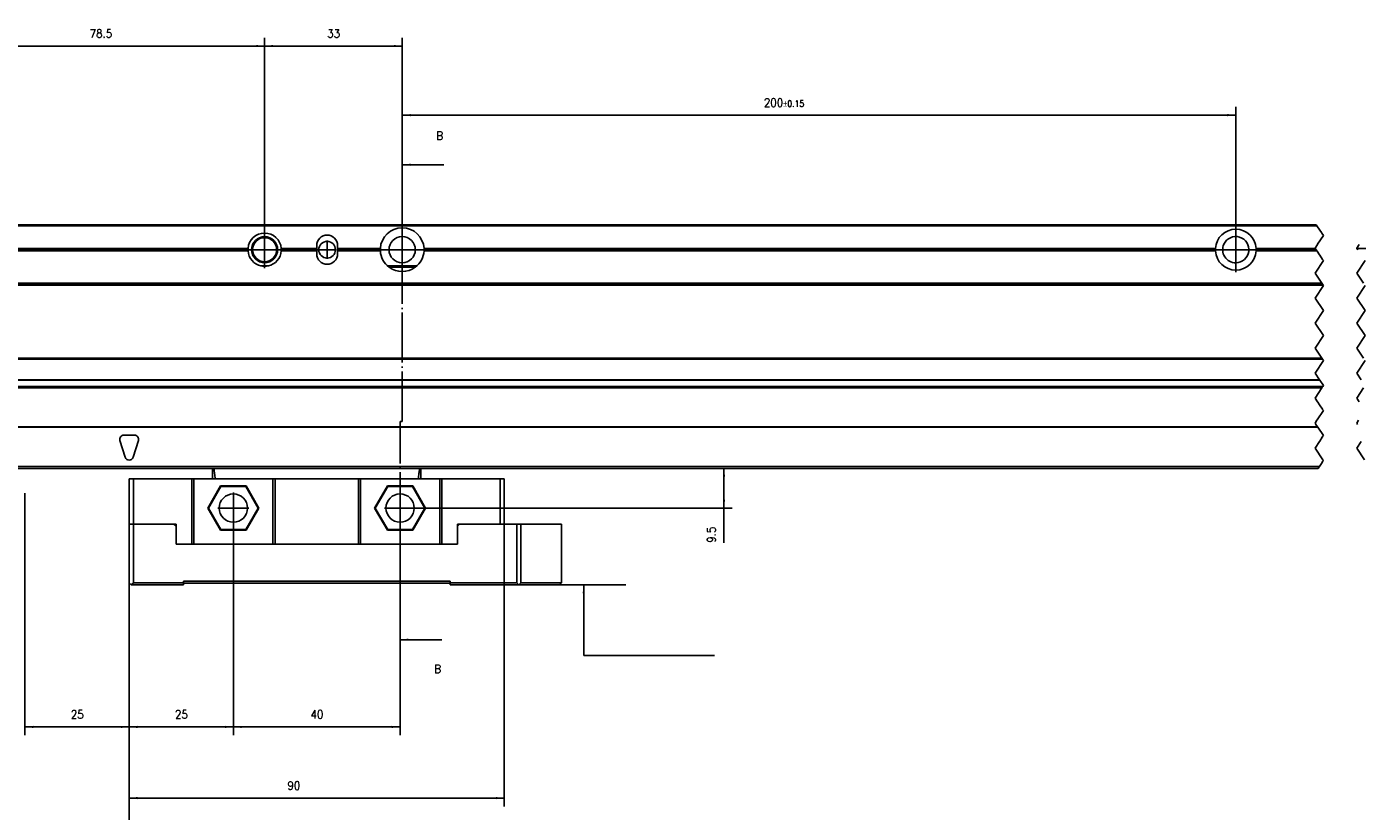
# Model space of a CAD drawing. Header units: inches. Extents: x -235 to 4216, y -109 to 485.
# Tile 7 of 31: x -49 to 271, y 116 to 305. Entities that reach past the tile are written whole.
import ezdxf

# ---------------------------------------------------------------- set-up
doc = ezdxf.new("R2010")
doc.units = ezdxf.units.IN
doc.linetypes.add('DOT_CENTER', pattern=[14, 12, -1, 0, -1])
doc.layers.add('1', color=7, linetype='Continuous')
doc.styles.add('CONVERTER_11', font='txt.shx', dxfattribs={"width": 0.9})
doc.dimstyles.new('ME10_DIM_32', dxfattribs={"dimtxt": 2, "dimasz": 2, "dimexe": 2, "dimexo": 0, "dimgap": 2, "dimtad": 1, "dimdsep": 46, "dimtxsty": 'CONVERTER_11', "dimsah": 1, "dimcen": 0.09, "dimclrd": 2, "dimclre": 2, "dimclrt": 2, "dimadec": 0, "dimazin": 0, "dimtfac": 1, "dimtdec": 4, "dimtix": 1, "dimtmove": 0, "dimatfit": 3, "dimfxl": 1, "dimtolj": 1, "dimtzin": 0, "dimarcsym": 0})
doc.dimstyles.new('ME10_DIM_33', dxfattribs={"dimtxt": 2, "dimasz": 2, "dimexe": 2, "dimexo": 0, "dimgap": 2, "dimtad": 1, "dimdsep": 46, "dimtxsty": 'CONVERTER_11', "dimsah": 1, "dimcen": 0.09, "dimclrd": 2, "dimclre": 2, "dimclrt": 2, "dimadec": 0, "dimazin": 0, "dimtfac": 1, "dimtdec": 4, "dimtix": 1, "dimtmove": 0, "dimatfit": 3, "dimfxl": 1, "dimtolj": 1, "dimtzin": 0, "dimarcsym": 0})
doc.dimstyles.new('ME10_DIM_34', dxfattribs={"dimtxt": 2, "dimasz": 2, "dimexe": 2, "dimexo": 0, "dimgap": 2, "dimtad": 1, "dimdsep": 46, "dimtxsty": 'CONVERTER_11', "dimsah": 1, "dimcen": 0.09, "dimclrd": 2, "dimclre": 2, "dimclrt": 2, "dimadec": 0, "dimazin": 0, "dimtfac": 1, "dimtdec": 4, "dimtix": 1, "dimtmove": 0, "dimatfit": 3, "dimfxl": 1, "dimtolj": 1, "dimtzin": 0, "dimarcsym": 0})
doc.dimstyles.new('ME10_DIM_35', dxfattribs={"dimtxt": 2, "dimasz": 2, "dimexe": 2, "dimexo": 0, "dimgap": 2, "dimtad": 1, "dimdsep": 46, "dimtxsty": 'CONVERTER_11', "dimsah": 1, "dimcen": 0.09, "dimclrd": 2, "dimclre": 2, "dimclrt": 2, "dimadec": 0, "dimazin": 0, "dimtfac": 1, "dimtdec": 4, "dimtix": 1, "dimtmove": 0, "dimatfit": 3, "dimfxl": 1, "dimtolj": 1, "dimtzin": 0, "dimarcsym": 0})
doc.dimstyles.new('ME10_DIM_36', dxfattribs={"dimtxt": 2, "dimasz": 2, "dimexe": 2, "dimexo": 0, "dimgap": 2, "dimtad": 1, "dimdsep": 46, "dimtxsty": 'CONVERTER_11', "dimsah": 1, "dimcen": 0.09, "dimclrd": 2, "dimclre": 2, "dimclrt": 2, "dimadec": 0, "dimazin": 0, "dimtfac": 1, "dimtdec": 4, "dimtix": 1, "dimtmove": 0, "dimatfit": 3, "dimfxl": 1, "dimtolj": 1, "dimtzin": 0, "dimarcsym": 0})
doc.dimstyles.new('ME10_DIM_43', dxfattribs={"dimtxt": 2, "dimasz": 2, "dimexe": 2, "dimexo": 0, "dimgap": 2, "dimtad": 1, "dimdsep": 46, "dimtxsty": 'CONVERTER_11', "dimsah": 1, "dimcen": 0.09, "dimclrd": 2, "dimclre": 2, "dimclrt": 2, "dimadec": 0, "dimazin": 0, "dimtol": 1, "dimtp": 0.15, "dimtm": 0.15, "dimtfac": 0.75, "dimtix": 1, "dimtmove": 0, "dimatfit": 3, "dimfxl": 1, "dimtolj": 1, "dimtzin": 0, "dimarcsym": 0})
doc.dimstyles.new('ME10_DIM_44', dxfattribs={"dimtxt": 2, "dimasz": 2, "dimexe": 2, "dimexo": 0, "dimgap": 2, "dimtad": 1, "dimdsep": 46, "dimtxsty": 'CONVERTER_11', "dimsah": 1, "dimcen": 0.09, "dimclrd": 2, "dimclre": 2, "dimclrt": 2, "dimadec": 0, "dimazin": 0, "dimtfac": 1, "dimtdec": 4, "dimtix": 1, "dimtmove": 0, "dimatfit": 3, "dimfxl": 1, "dimtolj": 1, "dimtzin": 0, "dimarcsym": 0})
doc.dimstyles.new('ME10_DIM_45', dxfattribs={"dimtxt": 2, "dimasz": 2, "dimexe": 2, "dimexo": 0, "dimgap": 2, "dimtad": 1, "dimdsep": 46, "dimtxsty": 'CONVERTER_11', "dimsah": 1, "dimcen": 0.09, "dimclrd": 2, "dimclre": 2, "dimclrt": 2, "dimadec": 0, "dimazin": 0, "dimtfac": 1, "dimtdec": 4, "dimtix": 1, "dimtmove": 0, "dimatfit": 3, "dimfxl": 1, "dimtolj": 1, "dimtzin": 0, "dimarcsym": 0})
doc.dimstyles.get("Standard").update_dxf_attribs({"dimtxt": 0.18, "dimasz": 0.18, "dimexe": 0.18, "dimexo": 0.0625, "dimgap": 0.09, "dimtad": 0, "dimtih": 1, "dimtoh": 1, "dimdec": 4, "dimzin": 0, "dimdsep": 46, "dimtxsty": 'Standard', "dimcen": 0.09, "dimadec": 0, "dimazin": 0, "dimtfac": 1, "dimtdec": 4, "dimtofl": 0, "dimtmove": 0, "dimatfit": 3, "dimfxl": 1, "dimtolj": 1, "dimtzin": 0, "dimarcsym": 0})

# ---------------------------------------------------------------- blocks, each defined once
blk = doc.blocks.new('L-30_CABEZA__9', base_point=(-24.07, 170.77))
at = {"color": 7, "linetype": 'Continuous'}
for p, q in [((-4.07, 196.22), (-4.07, 198.73)), ((-3.75, 198.73), (-3.79, 198.73)), ((-3.75, 198.73), (45.6, 198.73)), ((45.65, 198.73), (45.6, 198.73)), ((45.93, 196.22), (45.93, 198.73)), ((-24.07, 196.22), (-24.07, 185.37)), ((-23.07, 196.22), (-24.07, 196.22)), ((-23.07, 185.37), (-23.07, 196.22)), ((-23.07, 196.22), (-9.07, 196.22)), ((-9.07, 180.57), (-9.07, 196.22)), ((-8.57, 196.22), (-9.07, 196.22)), ((-8.57, 196.22), (-8.57, 180.57)), ((-4.07, 196.22), (-8.57, 196.22)), ((-3.43, 196.22), (-4.07, 196.22)), ((10.43, 196.22), (-3.43, 196.22)), ((10.43, 180.57), (10.43, 196.22)), ((10.93, 196.22), (10.43, 196.22)), ((10.93, 196.22), (10.93, 180.57)), ((10.93, 196.22), (30.93, 196.22)), ((30.93, 196.22), (30.93, 180.57)), ((30.93, 196.22), (31.43, 196.22)), ((31.43, 180.57), (31.43, 196.22)), ((45.28, 196.22), (31.43, 196.22)), ((45.93, 196.22), (45.28, 196.22)), ((50.43, 196.22), (45.93, 196.22)), ((50.43, 196.22), (50.43, 180.57)), ((50.93, 196.22), (50.43, 196.22)), ((50.93, 180.57), (50.93, 196.22)), ((50.93, 196.22), (64.93, 196.22)), ((64.93, 185.37), (64.93, 196.22)), ((64.93, 196.22), (65.93, 196.22)), ((65.93, 196.22), (65.93, 185.37)), ((-2.13, 194.53), (-5.2, 189.22)), ((-2.05, 194.37), (-5.02, 189.22)), ((-2.05, 194.37), (-2.13, 194.53)), ((3.99, 194.53), (-2.13, 194.53)), ((3.9, 194.37), (-2.05, 194.37)), ((3.9, 194.37), (3.99, 194.53)), ((6.87, 189.22), (3.9, 194.37)), ((7.05, 189.22), (3.99, 194.53)), ((37.87, 194.53), (34.8, 189.22)), ((37.95, 194.37), (34.98, 189.22)), ((37.95, 194.37), (37.87, 194.53)), ((43.99, 194.53), (37.87, 194.53)), ((43.9, 194.37), (37.95, 194.37)), ((43.9, 194.37), (43.99, 194.53)), ((46.87, 189.22), (43.9, 194.37)), ((47.05, 189.22), (43.99, 194.53)), ((-2.13, 183.92), (-5.2, 189.22)), ((-5.02, 189.22), (-5.2, 189.22)), ((-2.05, 184.07), (-5.02, 189.22)), ((6.87, 189.22), (3.9, 184.07)), ((7.05, 189.22), (3.99, 183.92)), ((6.87, 189.22), (7.05, 189.22)), ((34.8, 189.22), (37.87, 183.92)), ((34.98, 189.22), (34.8, 189.22)), ((34.98, 189.22), (37.95, 184.07)), ((43.9, 184.07), (46.87, 189.22)), ((43.99, 183.92), (47.05, 189.22)), ((46.87, 189.22), (47.05, 189.22)), ((-24.07, 171.27), (-24.07, 185.37)), ((-24.07, 185.37), (-23.07, 185.37)), ((-23.07, 185.37), (-23.07, 171.27)), ((-23.07, 185.37), (-13.32, 185.37)), ((-12.82, 185.37), (-13.32, 185.37)), ((-12.82, 184.87), (-13.32, 185.37)), ((-12.82, 184.87), (-12.82, 185.37)), ((55.18, 185.37), (54.68, 184.87)), ((54.68, 185.37), (54.68, 184.87)), ((55.18, 185.37), (54.68, 185.37)), ((64.93, 185.37), (55.18, 185.37)), ((65.93, 185.37), (64.93, 185.37)), ((68.93, 185.37), (65.93, 185.37)), ((68.93, 185.37), (69.93, 185.37)), ((68.93, 171.27), (68.93, 185.37)), ((79.67, 185.37), (69.93, 185.37)), ((69.93, 171.27), (69.93, 185.37)), ((79.67, 171.27), (79.67, 185.37)), ((-12.82, 180.57), (-12.82, 184.87)), ((-2.13, 183.92), (-2.05, 184.07)), ((3.99, 183.92), (-2.13, 183.92)), ((3.9, 184.07), (-2.05, 184.07)), ((3.99, 183.92), (3.9, 184.07)), ((37.95, 184.07), (37.87, 183.92)), ((37.87, 183.92), (43.99, 183.92)), ((37.95, 184.07), (43.9, 184.07)), ((43.9, 184.07), (43.99, 183.92)), ((54.68, 184.87), (54.68, 180.57)), ((-12.82, 180.57), (-9.07, 180.57)), ((-9.07, 180.57), (-8.57, 180.57)), ((10.43, 180.57), (-8.57, 180.57)), ((10.43, 180.57), (10.93, 180.57)), ((10.93, 180.57), (30.93, 180.57)), ((30.93, 180.57), (31.43, 180.57)), ((50.43, 180.57), (31.43, 180.57)), ((50.43, 180.57), (50.93, 180.57)), ((50.93, 180.57), (54.68, 180.57)), ((-24.07, 171.27), (-23.57, 170.77)), ((-23.57, 170.77), (-23.07, 171.27)), ((-11.07, 170.77), (-23.57, 170.77)), ((-23.07, 171.27), (-11.07, 171.27)), ((-11.07, 171.27), (-11.07, 171.67)), ((-11.07, 171.67), (52.93, 171.67)), ((-11.07, 171.17), (-11.07, 171.27)), ((-11.07, 170.77), (-11.07, 171.17)), ((52.93, 171.17), (-11.07, 171.17)), ((52.93, 171.67), (52.93, 171.27)), ((52.93, 171.27), (52.93, 171.17)), ((52.93, 171.27), (68.93, 171.27)), ((52.93, 171.17), (52.93, 170.77)), ((52.93, 170.77), (69.43, 170.77)), ((68.93, 171.27), (69.43, 170.77)), ((69.93, 171.27), (69.43, 170.77)), ((69.43, 170.77), (79.17, 170.77)), ((69.93, 171.27), (79.67, 171.27)), ((79.67, 171.27), (79.17, 170.77))]:
    blk.add_line(p, q, dxfattribs=at)
for centre in [(0.93, 189.22), (40.93, 189.22)]:
    blk.add_circle(centre, 3.4, dxfattribs=at)
for points, knots in [([(-3.79, 198.73), (-3.83, 198.72), (-3.89, 198.71), (-3.97, 198.7), (-4.04, 198.7), (-4.06, 198.72), (-4.07, 198.73)], [0, 0, 0, 0, 0.1022068, 0.1918089, 0.2524586, 0.2886181, 0.2886181, 0.2886181, 0.2886181]), ([(-3.43, 196.22), (-3.45, 196.43), (-3.51, 196.85), (-3.59, 197.48), (-3.67, 198.1), (-3.72, 198.52), (-3.75, 198.73)], [0, 0, 0, 0, 0.63275, 1.265494, 1.898236, 2.530923, 2.530923, 2.530923, 2.530923]), ([(45.28, 196.22), (45.31, 196.43), (45.36, 196.85), (45.44, 197.48), (45.52, 198.1), (45.58, 198.52), (45.6, 198.73)], [0, 0, 0, 0, 0.63275, 1.265494, 1.898236, 2.530923, 2.530923, 2.530923, 2.530923]), ([(45.93, 198.73), (45.92, 198.72), (45.89, 198.7), (45.83, 198.7), (45.74, 198.71), (45.68, 198.72), (45.65, 198.73)], [0, 0, 0, 0, 0.0306369, 0.0934476, 0.1830497, 0.2852565, 0.2852565, 0.2852565, 0.2852565])]:
    blk.add_open_spline(points, degree=3, knots=knots, dxfattribs=at)
at = {"layer": '1', "color": 2, "linetype": 'DOT_CENTER'}
for p, q in [((0.93, 192.96), (0.93, 185.48)), ((40.93, 192.96), (40.93, 185.48)), ((4.67, 189.22), (-2.81, 189.22)), ((44.67, 189.22), (37.19, 189.22))]:
    blk.add_line(p, q, dxfattribs=at)
blk = doc.blocks.new('L-30_PERFIL__10', base_point=(-104.13, 192.82))
at = {"color": 7, "linetype": 'Continuous'}
for p, q in [((-70.07, 257.22), (260.69, 257.22)), ((-70.07, 256.97), (260.86, 256.97)), ((-70.07, 251.22), (4.43, 251.22)), ((-70.07, 250.92), (4.44, 250.92)), ((-7.87, 251.52), (-52.87, 251.52)), ((-5.17, 251.52), (-7.87, 251.52)), ((4.44, 251.52), (-5.17, 251.52)), ((20.93, 251.52), (12.42, 251.52)), ((12.42, 250.92), (20.93, 250.92)), ((12.43, 251.22), (20.93, 251.22)), ((20.93, 251.52), (20.93, 252.22)), ((20.93, 251.22), (20.93, 251.52)), ((20.93, 250.92), (20.93, 251.22)), ((20.93, 250.22), (20.93, 250.92)), ((25.93, 252.22), (25.93, 251.52)), ((36.19, 251.52), (25.93, 251.52)), ((25.93, 251.52), (25.93, 251.22)), ((36.18, 251.22), (25.93, 251.22)), ((25.93, 251.22), (25.93, 250.92)), ((25.93, 250.92), (25.93, 250.22)), ((25.93, 250.92), (36.19, 250.92)), ((236.54, 251.52), (46.67, 251.52)), ((46.67, 250.92), (236.54, 250.92)), ((46.68, 251.22), (236.53, 251.22)), ((246.32, 251.52), (260.49, 251.52)), ((260.89, 250.92), (246.32, 250.92)), ((246.33, 251.22), (260.69, 251.22)), ((270.49, 251.52), (301.54, 251.52)), ((9.32, 247.32), (7.54, 247.32)), ((44.94, 247.32), (37.91, 247.32)), ((44.58, 247.02), (38.28, 247.02)), ((262.03, 243.22), (-70.07, 243.22)), ((262.19, 242.97), (-70.07, 242.97)), ((-70.07, 242.72), (262.36, 242.72)), ((-70.07, 225.22), (262.03, 225.22)), ((-70.07, 224.97), (262.19, 224.97)), ((261.5, 220.02), (-70.07, 220.02)), ((-70.07, 219.93), (261.56, 219.93)), ((262.27, 218.38), (-70.07, 218.38)), ((-70.07, 218.22), (262.16, 218.22)), ((262.08, 218.1), (-70.07, 218.1)), ((261.02, 208.72), (-70.07, 208.72)), ((-70.07, 208.63), (261.09, 208.63)), ((-26.28, 205.42), (-25.03, 201.42)), ((-25.32, 206.72), (-22.82, 206.72)), ((-23.12, 201.42), (-21.87, 205.42)), ((261.49, 199.22), (-70.07, 199.22)), ((-69.67, 198.72), (-4.07, 198.73)), ((-4.07, 198.73), (-3.79, 198.73)), ((-3.75, 198.73), (-3.79, 198.73)), ((-3.75, 198.73), (45.6, 198.73)), ((45.65, 198.73), (45.6, 198.73)), ((45.65, 198.73), (45.93, 198.73)), ((45.93, 198.73), (261.16, 198.72))]:
    blk.add_line(p, q, dxfattribs=at)
at = {"color": 12, "linetype": 'Continuous'}
for p, q in [((260.86, 256.97), (260.69, 257.22)), ((260.86, 256.97), (261.03, 256.72)), ((261.03, 256.72), (261.96, 255.31)), ((260.99, 252.47), (260.43, 251.62)), ((260.99, 252.47), (261.05, 252.55)), ((261.73, 253.57), (261.05, 252.55)), ((262.43, 254.62), (261.73, 253.57)), ((262.07, 255.15), (261.96, 255.31)), ((262.07, 255.15), (262.43, 254.62)), ((270.43, 251.62), (270.99, 252.47)), ((260.43, 251.62), (260.49, 251.52)), ((260.49, 251.52), (260.69, 251.22)), ((260.69, 251.22), (260.89, 250.92)), ((260.89, 250.92), (260.93, 250.87)), ((260.93, 250.87), (261.53, 249.97)), ((261.53, 249.97), (261.59, 249.88)), ((261.59, 249.88), (262.26, 248.87)), ((270.49, 251.52), (270.43, 251.62)), ((270.69, 251.22), (270.49, 251.52)), ((262.43, 248.62), (260.43, 245.62)), ((262.26, 248.87), (262.43, 248.62)), ((270.43, 245.62), (272.43, 248.62)), ((260.43, 245.62), (262.03, 243.22)), ((262.19, 242.97), (262.03, 243.22)), ((262.19, 242.97), (262.36, 242.72)), ((262.36, 242.72), (262.43, 242.62)), ((272.03, 243.22), (270.43, 245.62)), ((262.43, 242.62), (260.43, 239.62)), ((260.43, 239.62), (262.43, 236.62)), ((270.43, 239.62), (272.43, 242.62)), ((272.43, 236.62), (270.43, 239.62)), ((262.43, 236.62), (260.43, 233.62)), ((270.43, 233.62), (272.43, 236.62)), ((260.43, 233.62), (262.43, 230.62)), ((272.43, 230.62), (270.43, 233.62)), ((262.43, 230.62), (260.43, 227.62)), ((270.43, 227.62), (272.43, 230.62)), ((260.43, 227.62), (262.03, 225.22)), ((272.03, 225.22), (270.43, 227.62)), ((262.43, 224.62), (260.43, 221.62)), ((262.19, 224.97), (262.03, 225.22)), ((262.19, 224.97), (262.43, 224.62)), ((270.43, 221.62), (272.43, 224.62)), ((260.43, 221.62), (261.5, 220.02)), ((271.5, 220.02), (270.43, 221.62)), ((262.08, 218.1), (260.43, 215.62)), ((261.56, 219.93), (261.5, 220.02)), ((261.56, 219.93), (262.43, 218.62)), ((262.16, 218.22), (262.08, 218.1)), ((262.16, 218.22), (262.18, 218.25)), ((262.18, 218.25), (262.27, 218.38)), ((262.43, 218.62), (262.27, 218.38)), ((270.43, 215.62), (272.08, 218.1)), ((260.43, 215.62), (261.03, 214.71)), ((261.07, 214.66), (261.03, 214.71)), ((261.1, 214.62), (261.07, 214.66)), ((261.1, 214.62), (261.53, 213.97)), ((261.53, 213.97), (262.21, 212.95)), ((271.03, 214.71), (270.43, 215.62)), ((262.43, 212.62), (260.92, 210.37)), ((262.21, 212.95), (262.26, 212.87)), ((262.26, 212.87), (262.43, 212.62)), ((260.87, 210.28), (260.43, 209.62)), ((260.43, 209.62), (260.66, 209.27)), ((260.66, 209.27), (261.02, 208.72)), ((260.92, 210.37), (260.87, 210.28)), ((261.02, 208.72), (261.09, 208.63)), ((261.09, 208.63), (262.43, 206.62)), ((270.43, 209.62), (270.87, 210.28)), ((270.66, 209.27), (270.43, 209.62)), ((261.47, 205.19), (260.43, 203.62)), ((261.55, 205.3), (261.47, 205.19)), ((262.16, 206.22), (261.55, 205.3)), ((262.33, 206.47), (262.16, 206.22)), ((262.43, 206.62), (262.33, 206.47)), ((270.43, 203.62), (271.47, 205.19)), ((260.43, 203.62), (262.29, 200.82)), ((272.29, 200.82), (270.43, 203.62)), ((261.16, 198.72), (261.41, 199.1)), ((261.41, 199.1), (261.49, 199.22)), ((261.79, 199.67), (261.49, 199.22)), ((261.96, 199.92), (261.79, 199.67)), ((262.31, 200.45), (261.96, 199.92)), ((262.29, 200.82), (262.43, 200.62)), ((262.43, 200.62), (262.31, 200.45))]:
    blk.add_line(p, q, dxfattribs=at)
at = {"color": 7, "linetype": 'Continuous'}
for centre, radius in [((8.43, 251.22), 3.12), ((8.43, 251.22), 2.88), ((23.43, 251.22), 2), ((41.43, 251.22), 3.15)]:
    blk.add_circle(centre, radius, dxfattribs=at)
for centre, radius, start, end in [((41.43, 251.22), 5.25, 3.2758, 176.7242), ((241.43, 251.22), 4.9, 3.5101, 176.4899), ((8.43, 251.22), 4, 4.3012, 175.6988), ((23.43, 252.22), 2.5, 0, 180), ((241.43, 251.22), 3.15, 154.9312, 270), ((241.43, 251.22), 3.15, 270, 154.9312), ((8.43, 251.22), 4, 175.6988, 180), ((8.43, 251.22), 4, 180, 184.3012), ((8.43, 251.22), 4, 184.3012, 257.1614), ((8.43, 251.22), 4, 282.8386, 355.6988), ((8.43, 251.22), 4, 0, 4.3012), ((8.43, 251.22), 4, 355.6988, 0), ((23.43, 250.22), 2.5, 180, 0), ((41.43, 251.22), 5.25, 176.7242, 180), ((41.43, 251.22), 5.25, 180, 183.2758), ((41.43, 251.22), 5.25, 183.2758, 233.1301), ((41.43, 251.22), 5.25, 306.8699, 356.7242), ((41.43, 251.22), 5.25, 0, 3.2758), ((41.43, 251.22), 5.25, 356.7242, 0), ((241.43, 251.22), 4.9, 176.4899, 180), ((241.43, 251.22), 4.9, 180, 183.5101), ((241.43, 251.22), 4.9, 183.5101, 356.4899), ((241.43, 251.22), 4.9, 0, 3.5101), ((241.43, 251.22), 4.9, 356.4899, 0), ((8.43, 251.22), 4, 257.1614, 282.8386), ((41.43, 251.22), 5.25, 233.1301, 306.8699), ((-25.32, 205.72), 1, 90, 197.354), ((-22.82, 205.72), 1, 342.646, 90), ((-24.07, 201.72), 1, 197.354, 342.646)]:
    blk.add_arc(centre, radius, start, end, dxfattribs=at)
at = {"layer": '1', "color": 2, "linetype": 'DOT_CENTER'}
for p, q in [((8.43, 255.62), (8.43, 246.82)), ((8.43, 255.62), (8.43, 246.82)), ((41.43, 257), (41.43, 245.45)), ((241.43, 256.61), (241.43, 245.83)), ((23.43, 253.42), (23.43, 249.02)), ((12.83, 251.22), (4.03, 251.22)), ((12.83, 251.22), (4.03, 251.22)), ((25.63, 251.22), (21.23, 251.22)), ((47.2, 251.22), (35.65, 251.22)), ((246.82, 251.22), (236.04, 251.22))]:
    blk.add_line(p, q, dxfattribs=at)
blk = doc.blocks.new('L-30__11', base_point=(-104.13, 170.77))
for name, p in [('L-30_PERFIL__10', (-104.13, 192.82)), ('L-30_CABEZA__9', (-24.07, 170.77))]:
    blk.add_blockref(name, p)
blk = doc.blocks.new('*D78')
at = {"layer": '1', "color": 2, "linetype": 'Continuous'}
for p, q in [((-69.67, 198.72), (120.63, 198.72)), ((118.63, 189.22), (118.63, 198.72)), ((40.93, 189.22), (120.63, 189.22)), ((118.63, 180.9), (118.63, 189.22))]:
    blk.add_line(p, q, dxfattribs=at)
at = {"layer": '1', "color": 2}
for points in [[(118.9, 196.72), (118.37, 196.72), (118.63, 198.72)], [(118.37, 191.22), (118.9, 191.22), (118.63, 189.22)]]:
    blk.add_solid(points, dxfattribs=at)
at = {"layer": '1', "color": 2, "insert": (116.63, 180.9), "char_height": 2, "attachment_point": 7, "rotation": 90, "line_spacing_factor": 0.60024, "style": 'CONVERTER_11'}
blk.add_mtext('9.5', dxfattribs=at)
blk = doc.blocks.new('*D79')
at = {"layer": '1', "color": 2, "linetype": 'Continuous'}
for p, q in [((0.93, 189.22), (0.93, 134.71)), ((40.93, 189.22), (40.93, 134.71)), ((0.93, 136.71), (40.93, 136.71))]:
    blk.add_line(p, q, dxfattribs=at)
at = {"layer": '1', "color": 2}
for points in [[(2.93, 136.97), (2.93, 136.44), (0.93, 136.71)], [(38.93, 136.44), (38.93, 136.97), (40.93, 136.71)]]:
    blk.add_solid(points, dxfattribs=at)
at = {"layer": '1', "color": 2, "insert": (19.43, 138.71), "char_height": 2, "attachment_point": 7, "rotation": 0.0001, "line_spacing_factor": 0.60024, "style": 'CONVERTER_11'}
blk.add_mtext('40', dxfattribs=at)
blk = doc.blocks.new('*D80')
at = {"layer": '1', "color": 2, "linetype": 'Continuous'}
for p, q in [((0.93, 189.22), (0.93, 134.71)), ((-24.07, 185.37), (-24.07, 134.71)), ((-24.07, 136.71), (0.93, 136.71))]:
    blk.add_line(p, q, dxfattribs=at)
at = {"layer": '1', "color": 2}
for points in [[(-22.07, 136.97), (-22.07, 136.44), (-24.07, 136.71)], [(-1.07, 136.44), (-1.07, 136.97), (0.93, 136.71)]]:
    blk.add_solid(points, dxfattribs=at)
at = {"layer": '1', "color": 2, "insert": (-13.07, 138.71), "char_height": 2, "attachment_point": 7, "rotation": 0.0001, "line_spacing_factor": 0.60024, "style": 'CONVERTER_11'}
blk.add_mtext('25', dxfattribs=at)
blk = doc.blocks.new('*D81')
at = {"layer": '1', "color": 2, "linetype": 'Continuous'}
for p, q in [((65.93, 185.37), (65.93, 117.63)), ((-24.07, 171.27), (-24.07, 117.63)), ((-24.07, 119.63), (65.93, 119.63))]:
    blk.add_line(p, q, dxfattribs=at)
at = {"layer": '1', "color": 2}
for points in [[(-22.07, 119.89), (-22.07, 119.36), (-24.07, 119.63)], [(63.93, 119.36), (63.93, 119.89), (65.93, 119.63)]]:
    blk.add_solid(points, dxfattribs=at)
at = {"layer": '1', "color": 2, "insert": (13.89, 121.63), "char_height": 2, "attachment_point": 7, "rotation": 0.0001, "line_spacing_factor": 0.60024, "style": 'CONVERTER_11'}
blk.add_mtext('90', dxfattribs=at)
blk = doc.blocks.new('*D82')
at = {"layer": '1', "color": 2, "linetype": 'Continuous'}
for p, q in [((-49.07, 192.82), (-49.07, 134.71)), ((-24.07, 171.27), (-24.07, 134.71)), ((-49.07, 136.71), (-24.07, 136.71))]:
    blk.add_line(p, q, dxfattribs=at)
at = {"layer": '1', "color": 2}
for points in [[(-47.07, 136.97), (-47.07, 136.44), (-49.07, 136.71)], [(-26.07, 136.44), (-26.07, 136.97), (-24.07, 136.71)]]:
    blk.add_solid(points, dxfattribs=at)
at = {"layer": '1', "color": 2, "insert": (-38.07, 138.71), "char_height": 2, "attachment_point": 7, "rotation": 0.0001, "line_spacing_factor": 0.60024, "style": 'CONVERTER_11'}
blk.add_mtext('25', dxfattribs=at)
blk = doc.blocks.new('*D89')
at = {"layer": '1', "color": 2, "linetype": 'Continuous'}
for p, q in [((41.43, 251.22), (41.43, 285.51)), ((241.43, 251.22), (241.43, 285.51)), ((41.43, 283.51), (241.43, 283.51))]:
    blk.add_line(p, q, dxfattribs=at)
at = {"layer": '1', "color": 2}
for points in [[(43.43, 283.78), (43.43, 283.25), (41.43, 283.51)], [(239.43, 283.25), (239.43, 283.78), (241.43, 283.51)]]:
    blk.add_solid(points, dxfattribs=at)
at = {"layer": '1', "color": 2, "insert": (128.21, 285.51), "char_height": 2, "attachment_point": 7, "rotation": 0.0001, "line_spacing_factor": 0.60024, "style": 'CONVERTER_11'}
blk.add_mtext('\\C2;200\\C2;\\H1.5;{\\Fgdt;`}0.15', dxfattribs=at)
blk = doc.blocks.new('*D90')
at = {"layer": '1', "color": 2, "linetype": 'Continuous'}
for p, q in [((-70.07, 256.22), (-70.07, 302.1)), ((8.43, 251.22), (8.43, 302.1)), ((8.43, 300.1), (-70.07, 300.1))]:
    blk.add_line(p, q, dxfattribs=at)
at = {"layer": '1', "color": 2}
for points in [[(-68.07, 300.36), (-68.07, 299.83), (-70.07, 300.1)], [(6.43, 299.83), (6.43, 300.36), (8.43, 300.1)]]:
    blk.add_solid(points, dxfattribs=at)
at = {"layer": '1', "color": 2, "insert": (-33.55, 302.1), "char_height": 2, "attachment_point": 7, "rotation": 0.0001, "line_spacing_factor": 0.60024, "style": 'CONVERTER_11'}
blk.add_mtext('78.5', dxfattribs=at)
blk = doc.blocks.new('*D91')
at = {"layer": '1', "color": 2, "linetype": 'Continuous'}
for p, q in [((8.43, 251.22), (8.43, 302.1)), ((41.43, 251.22), (41.43, 302.1)), ((41.43, 300.1), (8.43, 300.1))]:
    blk.add_line(p, q, dxfattribs=at)
at = {"layer": '1', "color": 2}
for points in [[(10.43, 300.36), (10.43, 299.83), (8.43, 300.1)], [(39.43, 299.83), (39.43, 300.36), (41.43, 300.1)]]:
    blk.add_solid(points, dxfattribs=at)
at = {"layer": '1', "color": 2, "insert": (23.43, 302.1), "char_height": 2, "attachment_point": 7, "rotation": 0.0001, "line_spacing_factor": 0.60024, "style": 'CONVERTER_11'}
blk.add_mtext('33', dxfattribs=at)
blk = doc.blocks.new('B-B__7', base_point=(40.93, 149.64))
at = {"layer": '1', "color": 2, "linetype": 'DOT_CENTER'}
for p, q in [((41.43, 210.02), (41.43, 271.6)), ((40.93, 210.02), (41.43, 210.02)), ((40.93, 157.64), (40.93, 210.02))]:
    blk.add_line(p, q, dxfattribs=at)
at = {"layer": '1', "color": 7}
for points in [[(43.43, 271.87), (43.43, 271.34), (41.43, 271.6)], [(42.93, 157.9), (42.93, 157.38), (40.93, 157.64)]]:
    blk.add_solid(points, dxfattribs=at)
at = {"layer": '1', "color": 2, "char_height": 2, "attachment_point": 5, "line_spacing_factor": 1.20048, "style": 'CONVERTER_11'}
for insert in [(50.43, 278.6), (49.93, 150.64)]:
    blk.add_mtext('B', dxfattribs=dict(at, insert=insert))
at = {"layer": '1', "color": 7, "linetype": 'Continuous', "has_arrowhead": 0}
for points in [[(41.43, 276.6), (41.43, 271.6)], [(41.43, 271.6), (51.43, 271.6)], [(41.43, 271.6), (41.43, 266.6)], [(41.43, 210.02), (41.43, 215.02)], [(40.93, 210.02), (40.93, 205.02)], [(40.93, 210.02), (41.43, 210.02)], [(41.43, 210.02), (40.93, 210.02)], [(40.93, 157.64), (40.93, 162.64)], [(40.93, 157.64), (50.93, 157.64)], [(40.93, 152.64), (40.93, 157.64)]]:
    blk.add_leader(points, dimstyle='Standard', dxfattribs=at)
blk = doc.blocks.new('A', base_point=(270.5, 214.12))
at = {"layer": '1', "color": 7, "linetype": 'Continuous'}
for p, q in [((-24.075, 171.4), (-24.075, 44.4)), ((72.766, 170.772), (95.052, 170.772))]:
    blk.add_line(p, q, dxfattribs=at)
at = {"layer": '1', "color": 2}
blk.add_solid([(85.245, 168.772), (84.719, 168.772), (84.982, 170.772)], dxfattribs=at)
blk.add_blockref('L-30__11', (-104.134, 170.772))
at = {"layer": '1'}
blk.add_blockref('B-B__7', (40.927, 149.64), dxfattribs=at)
for base, p1, p2, dimstyle, picture, middle in [((8.427, 300.098), (-70.073, 256.218), (8.427, 251.22), 'ME10_DIM_44', '*D90', (-30.823, 303.098)), ((-49.073, 136.707), (-24.075, 171.272), (-49.073, 192.818), 'ME10_DIM_36', '*D82', (-36.574, 139.707)), ((-24.073, 136.707), (0.927, 189.222), (-24.073, 185.372), 'ME10_DIM_34', '*D80', (-11.573, 139.707)), ((-24.075, 119.627), (65.927, 185.372), (-24.075, 171.272), 'ME10_DIM_35', '*D81', (15.386, 122.627))]:
    dim = blk.add_linear_dim(base=base, p1=p1, p2=p2, dimstyle=dimstyle, dxfattribs=at)
    dim.commit()
    dim.dimension.update_dxf_attribs({"geometry": picture, "text_midpoint": middle, "text_rotation": 0.00014})
for p1, p2, distance, dimstyle, picture, middle in [((8.427, 251.22), (41.427, 251.22), 48.878, 'ME10_DIM_45', '*D91', (24.927, 303.098)), ((241.427, 251.22), (41.427, 251.22), -32.294, 'ME10_DIM_43', '*D89', (133.458, 286.514)), ((40.927, 189.222), (0.927, 189.222), 52.515, 'ME10_DIM_33', '*D79', (20.927, 139.707))]:
    dim = blk.add_aligned_dim(p1=p1, p2=p2, distance=distance, dimstyle=dimstyle, dxfattribs=at)
    dim.commit()
    dim.dimension.update_dxf_attribs({"geometry": picture, "text_midpoint": middle, "text_rotation": 0.00014})
dim = blk.add_linear_dim(base=(118.632, 189.222), p1=(-69.673, 198.72), p2=(40.927, 189.222), angle=90, dimstyle='ME10_DIM_32', dxfattribs=at)
dim.commit()
dim.dimension.update_dxf_attribs({"geometry": '*D78', "text_midpoint": (115.632, 182.729), "text_rotation": 90})
at = {"layer": '1', "color": 2, "linetype": 'Continuous', "has_arrowhead": 0}
blk.add_leader([(84.982, 170.772), (84.982, 153.862), (116.329, 153.862)], dimstyle='Standard', dxfattribs=at)

msp = doc.modelspace()

# ---------------------------------------------------------------- block references
msp.add_blockref('A', (270.5, 214.12))

doc.saveas('drawing.dxf')
